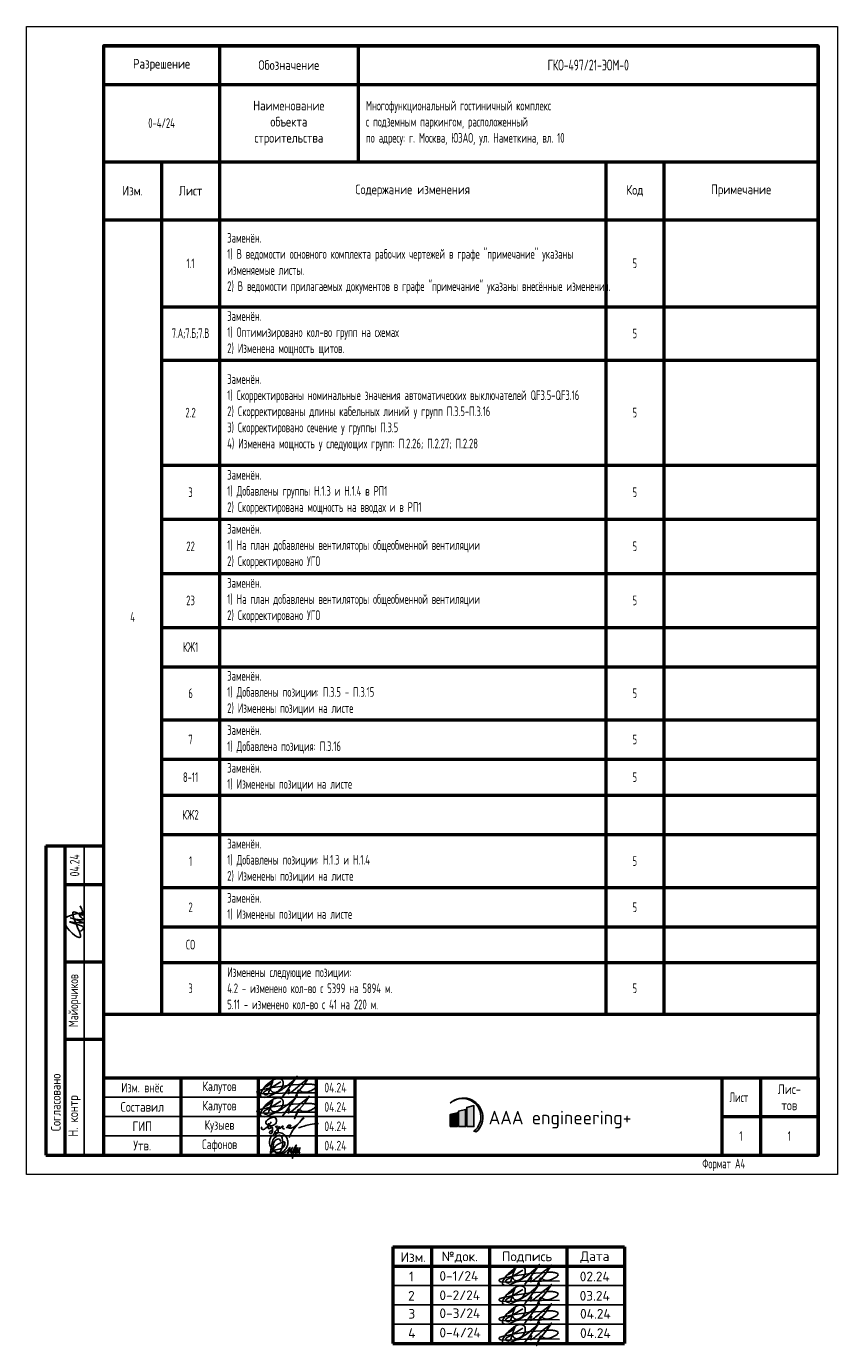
# Model space of a CAD drawing. Header units: millimetres. Extents: x -101899 to 582947, y -77476 to 345289.
# Tile 70 of 100: x 29798 to 50798, y 262871 to 296994. Entities that reach past the tile are written whole.
import ezdxf

# ---------------------------------------------------------------- set-up
doc = ezdxf.new("R2010")
doc.units = ezdxf.units.MM
doc.layers.add('pecat', color=7, linetype='Continuous')
doc.layers.add('ФОРМАТ', color=7, linetype='Continuous', lineweight=18)
doc.styles.add('$_Electrical_gost', font='cs_gost2304.shx', dxfattribs={"width": 0.8})
doc.styles.add('ЭН', font='GOST_Common.ttf')

# ---------------------------------------------------------------- blocks, each defined once
blk = doc.blocks.new('*T438')
at = {"color": 0, "linetype": 'ByBlock', "lineweight": 50, "transparency": 16777216}
for p, q in [((0, 0), (18500, 0)), ((0, 0), (0, -25053)), ((3000, 0), (3000, -25053)), ((6590, 0), (6590, -3000)), ((18500, 0), (18500, -25053)), ((0, -1000), (18500, -1000)), ((0, -3000), (18500, -3000)), ((1500, -3000), (1500, -25053)), ((13000, -3000), (13000, -25053)), ((14500, -3000), (14500, -25053)), ((0, -4500), (18500, -4500)), ((1500, -6757), (18500, -6757)), ((1500, -8130), (18500, -8130)), ((1500, -10851), (18500, -10851)), ((1500, -12249), (18500, -12249)), ((1500, -13648), (18500, -13648)), ((1500, -15046), (18500, -15046)), ((1500, -16063), (18500, -16063)), ((1500, -17437), (18500, -17437)), ((1500, -18454), (18500, -18454)), ((1500, -19386), (18500, -19386)), ((1500, -20403), (18500, -20403)), ((1500, -21776), (18500, -21776)), ((1500, -22794), (18500, -22794)), ((1500, -23710), (18500, -23710)), ((0, -25053), (18500, -25053))]:
    blk.add_line(p, q, dxfattribs=at)
at = {"color": 0, "transparency": 16777216, "char_height": 250, "style": '$_Electrical_gost'}
for s, insert, width, attachment_point in [('{\\H1.125x;\\C256;ГКО-497/21-ЭОМ-0}', (12545, -500), 11610.26, 5), ('\\A1;{\\W1;\\C256;Разрешение}', (1500, -500), 2700, 5), ('\\A1;{\\W1;\\C256;Обозначение}', (4795, -500), 3289.74, 5), ('\\A1;{\\W1;\\C256;Наименование \\Pобъекта\\Pстроительства}', (4795, -2000), 3189.74, 5), ('{\\C256;Многофункциональный гостиничный комплекс\\Pс подземным паркингом, расположенный\\Pпо адресу: г. Москва, ЮЗАО, ул. Наметкина, вл. 10}', (6790, -2000), 11510.26, 4), ('0-4/24', (1500, -2000), 2800, 5), ('{\\W1;Изм.}', (750, -3750), 1300, 5), ('{\\W1;Лист}', (2250, -3750), 1300, 5), ('\\A1;{\\W1;\\C256;Содержание изменения}', (8000, -3750), 9600, 5), ('{\\W1;Код}', (13750, -3750), 1100, 5), ('{\\W1;Примечание}', (16500, -3750), 3600, 5), ('Заменён.\\P1) В ведомости основного комплекта рабочих чертежей в графе "примечание" указаны изменяемые листы.\\P2) В ведомости прилагаемых документов в графе "примечание" указаны внесённые изменения.', (3200, -5628), 9600, 4), ('1.1', (2250, -5628), 1300, 5), ('5', (13750, -5628), 1100, 5), ('Заменён.\\P1) Оптимизировано кол-во групп на схемах\\P2) Изменена мощность щитов.', (3200, -7443), 9600, 4), ('{\\W0.7;7.А;7.Б;7.В}', (2250, -7443), 1300, 5), ('5', (13750, -7443), 1100, 5), ('Заменён.\\P1) Скорректированы номинальные значения автоматических выключателей QF3.5-QF3.16\\P2) Cкорректированы длины кабельных линий у групп П.3.5-П.3.16\\P3) Скорректировано сечение у группы П.3.5\\P4) Изменена мощность у следующих групп: П.2.26; П.2.27; П.2.28', (3200, -9490), 9600, 4), ('2.2', (2250, -9490), 1300, 5), ('5', (13750, -9490), 1100, 5), ('Заменён.\\P1) Добавлены группы Н.1.3 и Н.1.4 в РП1\\P2) Скорректирована мощность на вводах и в РП1', (3200, -11550), 9600, 4), ('3', (2250, -11550), 1300, 5), ('5', (13750, -11550), 1100, 5), ('Заменён.\\P1) На план добавлены вентиляторы общеобменной вентиляции\\P2) Скорректировано УГО', (3200, -12949), 9600, 4), ('22', (2250, -12949), 1300, 5), ('5', (13750, -12949), 1100, 5), ('Заменён.\\P1) На план добавлены вентиляторы общеобменной вентиляции\\P2) Скорректировано УГО', (3200, -14347), 9600, 4), ('23', (2250, -14347), 1300, 5), ('5', (13750, -14347), 1100, 5), ('4', (750, -14776), 1300, 5), ('КЖ1', (2250, -15555), 1300, 5), ('Заменён.\\P1) Добавлены позиции: П.3.5 - П.3.15\\P2) Изменены позиции на листе', (3200, -16750), 9600, 4), ('6', (2250, -16750), 1300, 5), ('5', (13750, -16750), 1100, 5), ('Заменён.\\P1) Добавлена позиция: П.3.16', (3200, -17945), 9600, 4), ('7', (2250, -17945), 1300, 5), ('5', (13750, -17945), 1100, 5), ('8-11', (2250, -18920), 1300, 5), ('Заменён.\\P1) Изменены позиции на листе', (3200, -18920), 9600, 4), ('5', (13750, -18920), 1100, 5), ('КЖ2', (2250, -19894), 1300, 5), ('Заменён.\\P1) Добавлены позиции: Н.1.3 и Н.1.4\\P2) Изменены позиции на листе', (3200, -21090), 9600, 4), ('1', (2250, -21090), 1300, 5), ('5', (13750, -21090), 1100, 5), ('2', (2250, -22285), 1300, 5), ('Заменён.\\P1) Изменены позиции на листе', (3200, -22285), 9600, 4), ('5', (13750, -22285), 1100, 5), ('СО', (2250, -23252), 1300, 5), ('Изменены следующие позиции:\\P4.2 - изменено кол-во с 5399 на 5894 м.\\P5.11 - изменено кол-во с 41 на 220 м.', (3200, -24381), 9600, 4), ('3', (2250, -24381), 1300, 5), ('5', (13750, -24381), 1100, 5)]:
    blk.add_mtext(s, dxfattribs=dict(at, insert=insert, width=width, attachment_point=attachment_point))
blk = doc.blocks.new('*T439')
at = {"color": 0, "linetype": 'ByBlock', "lineweight": 50, "transparency": 16777216}
for p, q in [((0, 0), (18500, 0)), ((0, 0), (0, -2000)), ((2000, 0), (2000, -2000)), ((4000, 0), (4000, -2000)), ((5500, 0), (5500, -2000)), ((6500, 0), (6500, -2000)), ((16000, 0), (16000, -2000)), ((17000, 0), (17000, -2000)), ((18500, 0), (18500, -2000)), ((16000, -1000), (18500, -1000)), ((4000, -2000), (5500, -2000)), ((6500, -2000), (18500, -2000))]:
    blk.add_line(p, q, dxfattribs=at)
at = {"color": 0, "linetype": 'ByBlock', "lineweight": -2, "transparency": 16777216}
for p, q in [((0, -500), (6500, -500)), ((0, -1000), (6500, -1000)), ((0, -1500), (6500, -1500)), ((0, -2000), (4000, -2000)), ((5500, -2000), (6500, -2000))]:
    blk.add_line(p, q, dxfattribs=at)
at = {"color": 0, "transparency": 16777216, "char_height": 250, "style": '$_Electrical_gost'}
for s, insert, width, attachment_point in [('{\\W0.9;Изм. внёс}', (1000, -250), 1990, 5), ('{\\W0.9;Калутов}', (3000, -250), 1990, 5), ('{\\W0.9;04.24}', (6000, -250), 990, 5), ('{\\W1;Лис-\\Pтов} ', (17750, -500), 1100, 5), ('{\\W1;Составил}', (1000, -750), 1990, 5), ('{\\W0.9;Калутов}', (3000, -750), 1990, 5), ('{\\W0.9;04.24}', (6000, -750), 990, 5), ('Лист', (16200, -500), 600, 4), ('{\\W1;ГИП}', (1000, -1250), 1990, 5), ('{\\W0.9;Кузыев}', (3000, -1250), 1990, 5), ('{\\W0.9;04.24}', (6000, -1250), 990, 5), ('1', (16500, -1500), 600, 5), ('1', (17750, -1500), 1100, 5), ('{\\W1;Утв.}', (1000, -1750), 1990, 5), ('{\\W0.9;Сафонов}', (3000, -1750), 1990, 5), ('{\\W0.9;04.24}', (6000, -1750), 990, 5)]:
    blk.add_mtext(s, dxfattribs=dict(at, insert=insert, width=width, attachment_point=attachment_point))
blk = doc.blocks.new('*T440')
at = {"color": 0, "linetype": 'ByBlock', "lineweight": 50, "transparency": 16777216}
for p, q in [((0, 0), (1500, 0)), ((0, 0), (0, -8000)), ((500, 0), (500, -8000)), ((1500, 0), (1500, -8000)), ((500, -1000), (1500, -1000)), ((500, -3000), (1500, -3000)), ((500, -5000), (1500, -5000)), ((0, -8000), (1500, -8000))]:
    blk.add_line(p, q, dxfattribs=at)
at = {"color": 0, "linetype": 'ByBlock', "lineweight": -2, "transparency": 16777216}
blk.add_line((1000, 0), (1000, -8000), dxfattribs=at)
at = {"color": 0, "transparency": 16777216, "char_height": 250, "rotation": 90, "style": '$_Electrical_gost'}
for s, insert, width, attachment_point in [('{\\W0.9;04.24}', (750, -500), 990, 5), ('{\\W0.9;Майорчиков}', (750, -4000), 1990, 5), ('{\\W1;   Согласовано}', (388, -6826), 7990, 8), ('{\\W1;   Н. контр}', (906, -7175), 2990, 8)]:
    blk.add_mtext(s, dxfattribs=dict(at, insert=insert, width=width, attachment_point=attachment_point))
blk = doc.blocks.new('А.Майорчиков')
at = {"layer": 'pecat', "color": 0, "linetype": 'ByBlock', "lineweight": -2}
for points in [[(9.15, 0.19), (6.53, 5.2), (2.48, 0.9), (9.34, 2.54), (8.41, 0.28), (10.98, 0.93)], [(4.13, 0.87), (4.88, 0.03), (6.46, 3.37), (6.66, 3.84)], [(7.72, 3.61), (6.35, 0.21), (6.57, 3.01), (6.66, 3.84)], [(7.72, 3.61), (7.56, 0.35), (8.6, 1.07), (9.07, 0.08), (9.15, 0.19)]]:
    blk.add_spline(points, degree=3, dxfattribs=at)
blk = doc.blocks.new('*T441')
at = {"color": 0, "linetype": 'ByBlock', "lineweight": 50, "transparency": 16777216}
for p, q in [((0, 0), (6000, 0)), ((0, 0), (0, -2500)), ((1000, 0), (1000, -2500)), ((2500, 0), (2500, -2500)), ((4500, 0), (4500, -2500)), ((6000, 0), (6000, -2500)), ((0, -500), (6000, -500)), ((0, -2500), (6000, -2500))]:
    blk.add_line(p, q, dxfattribs=at)
at = {"color": 0, "linetype": 'ByBlock', "lineweight": -2, "transparency": 16777216}
for p, q in [((0, -1000), (6000, -1000)), ((0, -1500), (6000, -1500)), ((0, -2000), (6000, -2000))]:
    blk.add_line(p, q, dxfattribs=at)

msp = doc.modelspace()

# ---------------------------------------------------------------- hatches: boundary and pattern name
at = {"true_color": 0x504d51}
h = msp.add_hatch(color=251, dxfattribs=at)
h.dxf.hatch_style = 1
h.paths.add_polyline_path([(40771.1, 269141, -1.0335122), (41383.3, 268415.3), (41441.9, 268398, 1.014927)])
h = msp.add_hatch(color=251, dxfattribs=at)
h.dxf.hatch_style = 1
h.paths.add_polyline_path([(40951.6, 268894.5), (40766.7, 268847.2), (40766.7, 268535.1), (40951.6, 268535.1)])
at = {"true_color": 0x4b2401}
h = msp.add_hatch(color=38, dxfattribs=at)
h.dxf.hatch_style = 1
h.paths.add_polyline_path([(41167.5, 268979), (40982.6, 268931.6), (40982.6, 268535.1), (41167.5, 268535.1)])
at = {"true_color": 0x139b48}
h = msp.add_hatch(color=114, dxfattribs=at)
h.dxf.hatch_style = 1
h.paths.add_polyline_path([(41384.6, 269079), (41199.6, 269031.6), (41199.6, 268535.1), (41384.6, 268535.1)])

# ---------------------------------------------------------------- linework, layer by layer
at = {"color": 5, "ltscale": 100}
for points in [[(36108.5, 269524.6, 0.103904), (36141.7, 269455.8, 0.2350713), (36219.1, 269415.3, 0.1615215), (36337.9, 269467.7, 0.1288083), (36434.5, 269585.5, 0.0851825), (36447.1, 269668.6, 0.1753776), (36419, 269747.8, 0.1915956), (36297.1, 269781, 0.1190184), (36177.5, 269734.7, 0.0271183), (36051.2, 269641.3, 0.0924447), (35903.8, 269470.8, 0.0626343), (35855.4, 269376, 0.3356843), (35878.3, 269308.2, 0.1746984), (36025.1, 269301.4), (36196.3, 269375.8, 0.0346471), (36450, 269517.6), (36545.2, 269587), (36672.7, 269695.3), (36812.2, 269836.3), (36522.9, 269432.4), (36434.6, 269326.3), (36583.5, 269497.9, -0.7633251), (36607, 269488, -0.0651771), (36601.7, 269458.6), (36581.9, 269388.8, 0.052351), (36711, 269470.2), (36813.1, 269555.5, 0.0266965), (36903.3, 269634.2), (37030, 269735.2), (37122.3, 269819.2), (36995.4, 269631.8), (36872.5, 269482.4), (36787.2, 269360.2), (36740.4, 269238), (36823.4, 269456.6, -0.5538621), (36883.7, 269471.2, 0.0926124), (36929.6, 269436.1, 0.0875177), (37019.6, 269423.3, 0.0692528), (37158.4, 269461.4), (37226.2, 269497.4, 0.092964), (37289.1, 269547.4, 0.4843344), (37257.3, 269615.8, 0.0504862), (37152.1, 269634, 0.0397149), (36995.4, 269631.8), (36707.2, 269611.9), (36578.7, 269602.8), (36174, 269544.9), (35878.2, 269485.9), (35785, 269459.5, 0.3246198), (35768.4, 269421.9, 0.2758008), (35815.6, 269391.4), (36020.5, 269379.2), (36429.7, 269403.4), (36618, 269405.9), (36862.8, 269409.1), (37040.9, 269411.5), (37334.3, 269406.5)], [(35968.7, 269559.2, 0.1869387), (36181.7, 269726.7, 0.0165586), (36064.3, 269390.5, -0.4586332), (35949.8, 269375.5, -0.4636946), (35961.1, 269442.9), (36139.8, 269544.6), (36386.2, 269692.4)], [(36108.5, 269024.6, 0.103904), (36141.7, 268955.8, 0.2350713), (36219.1, 268915.3, 0.1615215), (36337.9, 268967.7, 0.1288083), (36434.5, 269085.5, 0.0851825), (36447.1, 269168.6, 0.1753776), (36419, 269247.8, 0.1915956), (36297.1, 269281, 0.1190184), (36177.5, 269234.7, 0.0271183), (36051.2, 269141.3, 0.0924447), (35903.8, 268970.8, 0.0626343), (35855.4, 268876, 0.3356843), (35878.3, 268808.2, 0.1746984), (36025.1, 268801.4), (36196.3, 268875.8, 0.0346471), (36450, 269017.6), (36545.2, 269087), (36672.7, 269195.3), (36812.2, 269336.3), (36522.9, 268932.4), (36434.6, 268826.3), (36583.5, 268997.9, -0.7633251), (36607, 268988, -0.0651771), (36601.7, 268958.6), (36581.9, 268888.8, 0.052351), (36711, 268970.2), (36813.1, 269055.5, 0.0266965), (36903.3, 269134.2), (37030, 269235.2), (37122.3, 269319.2), (36995.4, 269131.8), (36872.5, 268982.4), (36787.2, 268860.2), (36740.4, 268738), (36823.4, 268956.6, -0.5538621), (36883.7, 268971.2, 0.0926124), (36929.6, 268936.1, 0.0875177), (37019.6, 268923.3, 0.0692528), (37158.4, 268961.4), (37226.2, 268997.4, 0.092964), (37289.1, 269047.4, 0.4843344), (37257.3, 269115.8, 0.0504862), (37152.1, 269134, 0.0397149), (36995.4, 269131.8), (36707.2, 269111.9), (36578.7, 269102.8), (36174, 269044.9), (35878.2, 268985.9), (35785, 268959.5, 0.3246198), (35768.4, 268921.9, 0.2758008), (35815.6, 268891.4), (36020.5, 268879.2), (36429.7, 268903.4), (36618, 268905.9), (36862.8, 268909.1), (37040.9, 268911.5), (37334.3, 268906.5)], [(35968.7, 269059.2, 0.1869387), (36181.7, 269226.7, 0.0165586), (36064.3, 268890.5, -0.4586332), (35949.8, 268875.5, -0.4636946), (35961.1, 268942.9), (36139.8, 269044.6), (36386.2, 269192.4)], [(42375.7, 264657.3, 0.103904), (42408.8, 264588.5, 0.2350713), (42486.2, 264548, 0.1615215), (42605.1, 264600.5, 0.1288083), (42701.7, 264718.2, 0.0851825), (42714.3, 264801.3, 0.1753776), (42686.1, 264880.5, 0.1915956), (42564.3, 264913.7, 0.1190184), (42444.7, 264867.5, 0.0271183), (42318.4, 264774, 0.0924447), (42171, 264603.5, 0.0626343), (42122.6, 264508.7, 0.3356843), (42145.4, 264440.9, 0.1746984), (42292.3, 264434.2), (42463.5, 264508.6, 0.0346471), (42717.2, 264650.3), (42812.4, 264719.7), (42939.9, 264828.1), (43079.4, 264969), (42790.1, 264565.2), (42701.8, 264459), (42850.6, 264630.7, -0.7633251), (42874.2, 264620.8, -0.0651771), (42868.8, 264591.3), (42849, 264521.5, 0.052351), (42978.2, 264602.9), (43080.2, 264688.2, 0.0266965), (43170.4, 264766.9), (43297.2, 264867.9), (43389.5, 264952), (43262.6, 264764.6), (43139.7, 264615.1), (43054.3, 264492.9), (43007.6, 264370.7), (43090.6, 264589.4, -0.5538621), (43150.9, 264604, 0.0926124), (43196.7, 264568.9, 0.0875177), (43286.8, 264556, 0.0692528), (43425.6, 264594.1), (43493.3, 264630.1, 0.092964), (43556.3, 264680.1, 0.4843344), (43524.5, 264748.5, 0.0504862), (43419.3, 264766.7, 0.0397149), (43262.6, 264764.6), (42974.4, 264744.6), (42845.9, 264735.6), (42441.2, 264677.6), (42145.4, 264618.7), (42052.2, 264592.3, 0.3246198), (42035.5, 264554.7, 0.2758008), (42082.7, 264524.1), (42287.7, 264511.9), (42696.9, 264536.1), (42885.2, 264538.6), (43130, 264541.9), (43308.1, 264544.2), (43601.4, 264539.3)], [(42235.9, 264691.9, 0.1869387), (42448.9, 264859.5, 0.0165586), (42331.5, 264523.3, -0.4586332), (42217, 264508.2, -0.4636946), (42228.3, 264575.6), (42406.9, 264677.3), (42653.4, 264825.1)], [(42375.7, 264157.3, 0.103904), (42408.8, 264088.5, 0.2350713), (42486.2, 264048, 0.1615215), (42605.1, 264100.5, 0.1288083), (42701.7, 264218.2, 0.0851825), (42714.3, 264301.3, 0.1753776), (42686.1, 264380.5, 0.1915956), (42564.3, 264413.7, 0.1190184), (42444.7, 264367.5, 0.0271183), (42318.4, 264274, 0.0924447), (42171, 264103.5, 0.0626343), (42122.6, 264008.7, 0.3356843), (42145.4, 263940.9, 0.1746984), (42292.3, 263934.2), (42463.5, 264008.6, 0.0346471), (42717.2, 264150.3), (42812.4, 264219.7), (42939.9, 264328.1), (43079.4, 264469), (42790.1, 264065.2), (42701.8, 263959), (42850.6, 264130.7, -0.7633251), (42874.2, 264120.8, -0.0651771), (42868.8, 264091.3), (42849, 264021.5, 0.052351), (42978.2, 264102.9), (43080.2, 264188.2, 0.0266965), (43170.4, 264266.9), (43297.2, 264367.9), (43389.5, 264452), (43262.6, 264264.6), (43139.7, 264115.1), (43054.3, 263992.9), (43007.6, 263870.7), (43090.6, 264089.4, -0.5538621), (43150.9, 264104, 0.0926124), (43196.7, 264068.9, 0.0875177), (43286.8, 264056, 0.0692528), (43425.6, 264094.1), (43493.3, 264130.1, 0.092964), (43556.3, 264180.1, 0.4843344), (43524.5, 264248.5, 0.0504862), (43419.3, 264266.7, 0.0397149), (43262.6, 264264.6), (42974.4, 264244.6), (42845.9, 264235.6), (42441.2, 264177.6), (42145.4, 264118.7), (42052.2, 264092.3, 0.3246198), (42035.5, 264054.7, 0.2758008), (42082.7, 264024.1), (42287.7, 264011.9), (42696.9, 264036.1), (42885.2, 264038.6), (43130, 264041.9), (43308.1, 264044.2), (43601.4, 264039.3)], [(42235.9, 264191.9, 0.1869387), (42448.9, 264359.5, 0.0165586), (42331.5, 264023.3, -0.4586332), (42217, 264008.2, -0.4636946), (42228.3, 264075.6), (42406.9, 264177.3), (42653.4, 264325.1)], [(42375.7, 263657.3, 0.103904), (42408.8, 263588.5, 0.2350713), (42486.2, 263548, 0.1615215), (42605.1, 263600.5, 0.1288083), (42701.7, 263718.2, 0.0851825), (42714.3, 263801.3, 0.1753776), (42686.1, 263880.5, 0.1915956), (42564.3, 263913.7, 0.1190184), (42444.7, 263867.5, 0.0271183), (42318.4, 263774, 0.0924447), (42171, 263603.5, 0.0626343), (42122.6, 263508.7, 0.3356843), (42145.4, 263440.9, 0.1746984), (42292.3, 263434.2), (42463.5, 263508.6, 0.0346471), (42717.2, 263650.3), (42812.4, 263719.7), (42939.9, 263828.1), (43079.4, 263969), (42790.1, 263565.2), (42701.8, 263459), (42850.6, 263630.7, -0.7633251), (42874.2, 263620.8, -0.0651771), (42868.8, 263591.3), (42849, 263521.5, 0.052351), (42978.2, 263602.9), (43080.2, 263688.2, 0.0266965), (43170.4, 263766.9), (43297.2, 263867.9), (43389.5, 263952), (43262.6, 263764.6), (43139.7, 263615.1), (43054.3, 263492.9), (43007.6, 263370.7), (43090.6, 263589.4, -0.5538621), (43150.9, 263604, 0.0926124), (43196.7, 263568.9, 0.0875177), (43286.8, 263556, 0.0692528), (43425.6, 263594.1), (43493.3, 263630.1, 0.092964), (43556.3, 263680.1, 0.4843344), (43524.5, 263748.5, 0.0504862), (43419.3, 263766.7, 0.0397149), (43262.6, 263764.6), (42974.4, 263744.6), (42845.9, 263735.6), (42441.2, 263677.6), (42145.4, 263618.7), (42052.2, 263592.3, 0.3246198), (42035.5, 263554.7, 0.2758008), (42082.7, 263524.1), (42287.7, 263511.9), (42696.9, 263536.1), (42885.2, 263538.6), (43130, 263541.9), (43308.1, 263544.2), (43601.4, 263539.3)], [(42235.9, 263691.9, 0.1869387), (42448.9, 263859.5, 0.0165586), (42331.5, 263523.3, -0.4586332), (42217, 263508.2, -0.4636946), (42228.3, 263575.6), (42406.9, 263677.3), (42653.4, 263825.1)], [(42375.7, 263157.3, 0.103904), (42408.8, 263088.5, 0.2350713), (42486.2, 263048, 0.1615215), (42605.1, 263100.5, 0.1288083), (42701.7, 263218.2, 0.0851825), (42714.3, 263301.3, 0.1753776), (42686.1, 263380.5, 0.1915956), (42564.3, 263413.7, 0.1190184), (42444.7, 263367.5, 0.0271183), (42318.4, 263274, 0.0924447), (42171, 263103.5, 0.0626343), (42122.6, 263008.7, 0.3356843), (42145.4, 262940.9, 0.1746984), (42292.3, 262934.2), (42463.5, 263008.6, 0.0346471), (42717.2, 263150.3), (42812.4, 263219.7), (42939.9, 263328.1), (43079.4, 263469), (42790.1, 263065.2), (42701.8, 262959), (42850.6, 263130.7, -0.7633251), (42874.2, 263120.8, -0.0651771), (42868.8, 263091.3), (42849, 263021.5, 0.052351), (42978.2, 263102.9), (43080.2, 263188.2, 0.0266965), (43170.4, 263266.9), (43297.2, 263367.9), (43389.5, 263452), (43262.6, 263264.6), (43139.7, 263115.1), (43054.3, 262992.9), (43007.6, 262870.7), (43090.6, 263089.4, -0.5538621), (43150.9, 263104, 0.0926124), (43196.7, 263068.9, 0.0875177), (43286.8, 263056, 0.0692528), (43425.6, 263094.1), (43493.3, 263130.1, 0.092964), (43556.3, 263180.1, 0.4843344), (43524.5, 263248.5, 0.0504862), (43419.3, 263266.7, 0.0397149), (43262.6, 263264.6), (42974.4, 263244.6), (42845.9, 263235.6), (42441.2, 263177.6), (42145.4, 263118.7), (42052.2, 263092.3, 0.3246198), (42035.5, 263054.7, 0.2758008), (42082.7, 263024.1), (42287.7, 263011.9), (42696.9, 263036.1), (42885.2, 263038.6), (43130, 263041.9), (43308.1, 263044.2), (43601.4, 263039.3)], [(42235.9, 263191.9, 0.1869387), (42448.9, 263359.5, 0.0165586), (42331.5, 263023.3, -0.4586332), (42217, 263008.2, -0.4636946), (42228.3, 263075.6), (42406.9, 263177.3), (42653.4, 263325.1)]]:
    msp.add_lwpolyline(points, format="xyb", dxfattribs=at)
at = {"color": 251, "true_color": 0x504d51}
msp.add_lwpolyline([(40771.1, 269141, -1.0335122), (41383.3, 268415.3), (41441.9, 268398, 1.014927), (40771.1, 269141)], format="xyb", dxfattribs=at)
msp.add_lwpolyline([(40766.7, 268535.1), (40951.6, 268535.1), (40951.6, 268894.5), (40766.7, 268847.2)], close=True, dxfattribs=at)
at = {"color": 38, "true_color": 0x4b2401}
msp.add_lwpolyline([(40982.6, 268535.1), (41167.5, 268535.1), (41167.5, 268979), (40982.6, 268931.6)], close=True, dxfattribs=at)
at = {"color": 114, "true_color": 0x139b48}
msp.add_lwpolyline([(41199.6, 268535.1), (41384.6, 268535.1), (41384.6, 269079), (41199.6, 269031.6)], close=True, dxfattribs=at)
at = {"color": 5}
for points in [[(36134.6, 268660.3), (36092.9, 268588.2), (36003.2, 268502.1), (35917.6, 268459), (35885.1, 268492.2), (35895.7, 268532.4)], [(36018.9, 268588.6), (35996, 268630), (36017.5, 268687.1), (36066, 268729.9), (36163.1, 268773.4), (36199.6, 268779.1), (36251.7, 268753.4), (36276, 268698.5), (36264.6, 268632.8), (36168.1, 268563.6), (36092.4, 268555.8), (36043.9, 268575), (36043.2, 268594.3), (36077.5, 268611.4), (36089.8, 268571.7), (36060.1, 268524.5), (36053.3, 268497.9), (36070.9, 268486.6), (36113, 268497.7), (36133.7, 268516.9), (36137.3, 268527.3), (36133.1, 268530.2), (36129.4, 268527.3), (36131.4, 268524), (36133.7, 268523.4), (36136.8, 268510.7), (36176.9, 268511.5), (36177.5, 268511), (36173.6, 268506.7), (36169, 268502.3), (36168.6, 268483.7), (36164.2, 268396), (36129.1, 268352.9), (36097, 268361.7), (36094, 268388), (36113, 268413.5), (36151.1, 268431.8)], [(36353.7, 268545.7), (36336, 268492.1), (36338.3, 268480.2), (36350.4, 268482.5), (36422.5, 268547.1), (36429, 268553.2), (36442, 268531.3), (36429, 268514.6), (36424.4, 268505.8), (36436.5, 268490.4), (36478.3, 268479.3)], [(36527.3, 268520.4), (36549, 268510.1), (36604.6, 268524.2), (36639.1, 268548.7), (36640, 268563.8), (36620.7, 268572.7), (36569.7, 268556.2), (36562.7, 268528.9), (36589.1, 268497.8), (36672.1, 268503), (36975.7, 268741.1), (36980.5, 268746.9), (36980.5, 268754.5), (36968.6, 268758.3), (36957.7, 268749.7), (36633.2, 268327.4), (36603.6, 268253.7)], [(36843.4, 268502.7), (37144.4, 268588.2), (37358.5, 268616.4)], [(36239.2, 268529.9), (36277.8, 268543.9), (36303, 268529.9), (36301.1, 268525.3), (36271.8, 268506.7), (36286.2, 268499.3), (36312.7, 268447.7), (36307.1, 268385.9), (36251.3, 268338.9), (36216, 268359.8), (36227.6, 268391.9), (36283.4, 268451.4), (36335.5, 268502.5), (36353.7, 268545.7)]]:
    msp.add_spline(points, degree=3, dxfattribs=at)
at = {"color": 5, "ltscale": 100}
msp.add_open_spline([(36381.5, 268152.4), (36375.8, 268174.7), (36363.5, 268223), (36271.6, 268214.2), (36205.7, 268144), (36185, 268031), (36180.4, 267900.4), (36325.2, 267808.2), (36434.9, 267992.7), (36444.3, 268136.8), (36398.8, 268357), (36201.7, 268262.4), (36148.4, 268103.5), (36139.1, 267988.7), (36099.5, 267751.1), (36222.6, 268044.9), (36335.3, 268082.7), (36511.4, 268179.5), (36467.6, 267955.7), (36358.7, 267970.5), (36096.2, 267886.8), (36241.5, 267890.1), (36442.4, 267794), (36594.2, 268073.6), (36542, 268251.6), (36454.9, 268364.5), (36299.7, 268399.8), (36185.1, 268329.8), (36088.6, 268224.1), (36069.1, 267956.5), (36435.7, 267713), (36665.8, 268071.4), (36579.1, 267905.9), (36539.9, 267782.8), (36729.4, 268057.9), (36658.1, 267947.5), (36646.8, 267907.6), (36645.6, 267850.2), (36675.4, 267845.4), (36690.7, 267870.6), (36697.4, 267900.3), (36713, 267933.7), (36726.5, 267962.2), (36739.3, 267985.2), (36753.6, 268005.1), (36765.8, 268021.2), (36782.3, 268035.6), (36795.5, 268084), (36750.9, 268012.9), (36741.2, 267971.9), (36722.2, 267873.1), (36651, 267563.3), (36726.1, 267898.3), (36754.1, 267988.3), (36755.3, 267992), (36755.7, 267993.3), (36756.8, 267996.5), (36767.8, 268002.5), (36811.4, 267990.8), (36776.8, 267924.4), (36760.5, 267887.6), (36773.3, 267835.7), (36806.4, 267919.1), (36842.7, 268051.3), (36808.3, 267909.9), (36804.3, 267845), (36847.9, 267904.4), (36858, 267933.1), (36874.3, 267968.3), (36887.8, 268004.8), (36868.9, 267946.1), (36864.4, 267919.1), (36857.4, 267887.5), (36857.1, 267866.6), (36861.4, 267838.9), (36876, 267859.2), (36886.5, 267873.8)], degree=3, knots=[0, 0, 0, 0, 43.954282, 94.9773207, 156.5028683, 242.6883716, 336.2258367, 420.8432495, 517.2015714, 697.9265379, 776.889726, 911.3804335, 999.2889969, 1133.1942655, 1205.4012125, 1356.8755704, 1459.0790045, 1556.7075548, 1619.3262083, 1798.4932999, 1887.6322596, 1895.1912282, 2086.391676, 2299.0023667, 2382.8779716, 2482.0849356, 2590.3128962, 2688.3611992, 2755.3871332, 2891.776255, 3214.9718916, 3319.3363141, 3425.9444063, 3434.7130674, 3574.6416063, 3590.9482835, 3666.0332241, 3680.9686673, 3698.8879507, 3711.0793823, 3739.5915368, 3765.1770437, 3789.467663, 3807.5246567, 3821.1941339, 3842.2713721, 3849.5986737, 3870.3158471, 3909.3059938, 3939.7018838, 3980.8389181, 4130.7260952, 4327.4118537, 4335.7760048, 4335.7760048, 4335.7760048, 4338.7150105, 4342.8324386, 4360.9101836, 4415.3150532, 4445.3271674, 4464.6343855, 4493.2508096, 4570.4512586, 4661.8578223, 4667.4570583, 4689.6289017, 4746.7411094, 4768.0623651, 4778.8762861, 4808.1724194, 4831.3271494, 4857.5209786, 4870.5858628, 4880.1829236, 4904.7657743, 4904.7657743, 4904.7657743, 4904.7657743], dxfattribs=at)
at = {"layer": 'ФОРМАТ'}
msp.add_lwpolyline([(29798.4, 296994), (50798.4, 296994), (50798.4, 267294), (29798.4, 267294)], close=True, dxfattribs=at)
at = {"layer": 'ФОРМАТ', "lineweight": 50}
msp.add_lwpolyline([(31798.4, 267794), (50298.4, 267794), (50298.4, 296494), (31798.4, 296494)], close=True, dxfattribs=at)

# ---------------------------------------------------------------- block references
for name, p in [('*T438', (31798.4, 296494)), ('*T440', (30298.4, 275794)), ('*T439', (31798.4, 269794)), ('*T441', (39285.4, 265422.7))]:
    msp.add_blockref(name, p)
at = {"color": 5, "ltscale": 100, "xscale": 96, "yscale": 96, "zscale": 96, "rotation": 90}
msp.add_blockref('А.Майорчиков', (31282.1, 273195.6), dxfattribs=at)

# ---------------------------------------------------------------- texts
at = {"insert": (41765.9, 268944.1), "char_height": 350, "attachment_point": 1, "style": 'ЭН'}
msp.add_mtext('AAA engineering+', dxfattribs=at)
at = {"layer": 'ФОРМАТ', "char_height": 250, "style": '$_Electrical_gost'}
for s, insert, width, attachment_point in [('\\pxi0.02;Формат А4', (47290.7, 267544), 2429.597, 4), ('{\\fISOCPEUR|b0|i0|c204|p34;\\W1;Изм.}', (39814.7, 265158.7), 1228.256, 5), ('{\\fISOCPEUR|b0|i0|c204|p34;\\W1;№док.}', (41018.7, 265158.7), 1228.256, 5), ('{\\fISOCPEUR|b0|i0|c204|p34;\\W1;Подпись}', (42759.6, 265158.7), 1228.256, 5), ('{\\fISOCPEUR|b0|i0|c204|p34;\\W1;Дата}', (44514.7, 265158.7), 1228.256, 5), ('\\A1;{\\fISOCPEUR|b0|i0|c204|p34;\\W1;0-1/24}', (40491, 264672.7), 1099.789, 4), ('{\\fISOCPEUR|b0|i0|c204|p34;\\W1;1}', (39764.7, 264658.7), 1228.256, 5), ('{\\fISOCPEUR|b0|i0|c204|p34;\\W1;02.24}', (44510.7, 264658.7), 1228.256, 5), ('{\\fISOCPEUR|b0|i0|c204|p34;\\W1;2}', (39764.7, 264158.7), 1228.256, 5), ('\\A1;{\\fISOCPEUR|b0|i0|c204|p34;\\W1;0-2/24}', (40491, 264172.7), 1099.789, 4), ('{\\fISOCPEUR|b0|i0|c204|p34;\\W1;03.24}', (44510.7, 264158.7), 1228.256, 5), ('{\\fISOCPEUR|b0|i0|c204|p34;\\W1;3}', (39775.4, 263693.7), 1228.256, 5), ('\\A1;{\\fISOCPEUR|b0|i0|c204|p34;\\W1;0-3/24}', (40491, 263707.7), 1099.789, 4), ('{\\fISOCPEUR|b0|i0|c204|p34;\\W1;04.24}', (44527.5, 263693.7), 1228.256, 5), ('{\\fISOCPEUR|b0|i0|c204|p34;\\W1;4}', (39775.4, 263193.7), 1228.256, 5), ('\\A1;{\\fISOCPEUR|b0|i0|c204|p34;\\W1;0-4/24}', (40491, 263207.7), 1099.789, 4), ('{\\fISOCPEUR|b0|i0|c204|p34;\\W1;04.24}', (44527.5, 263193.7), 1228.256, 5)]:
    msp.add_mtext(s, dxfattribs=dict(at, insert=insert, width=width, attachment_point=attachment_point))

doc.saveas('drawing.dxf')
